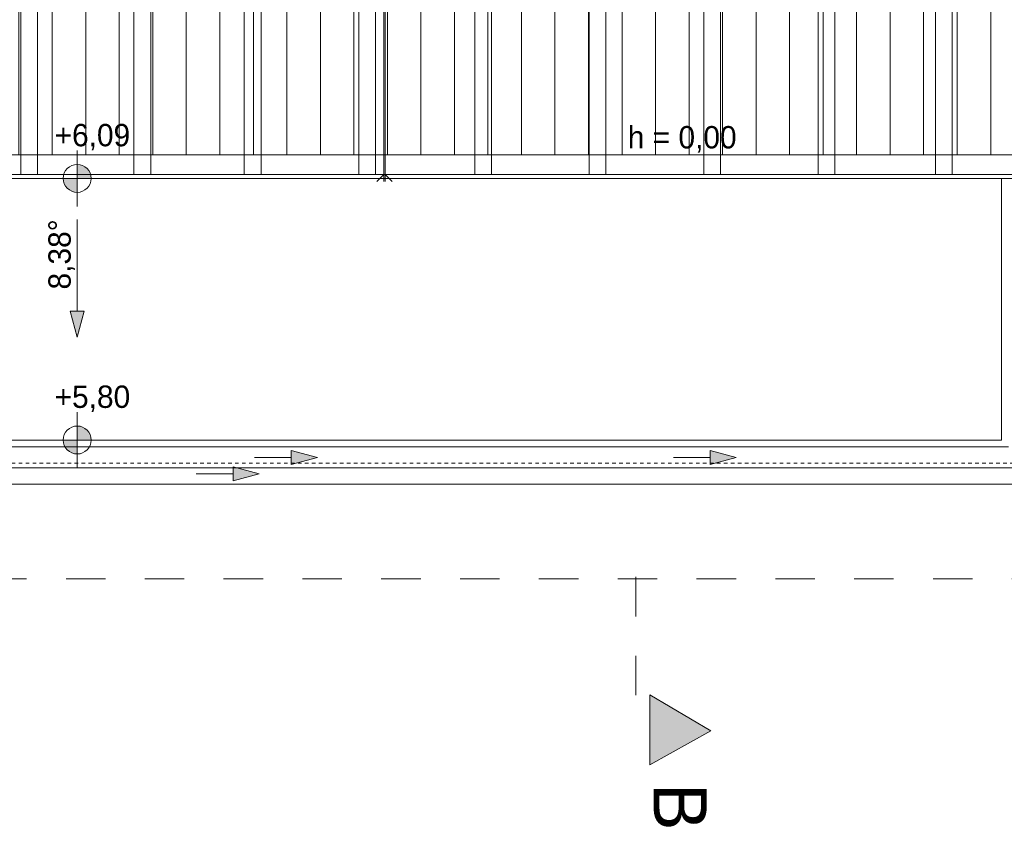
# Model space of a CAD drawing. Extents: x -528673 to -468586, y 24609 to 131944.
# Tile 72 of 87: x -481253 to -474203, y 115693 to 121472. Entities that reach past the tile are written whole.
import ezdxf

# ---------------------------------------------------------------- set-up
doc = ezdxf.new("R2010")
doc.units = 0
doc.header["$MEASUREMENT"] = 0
doc.linetypes.add('Dashed', pattern=[564.444447, 282.222223, -282.222223])
doc.linetypes.add('Hidden Line', pattern=[50, 25, -25])
for name, color, linetype, lineweight in [('0_Nr_Pióra__21', 252, 'Continuous', 9), ('Arch wykończenie_Nr_Pióra__25', 252, 'Continuous', 15), ('INWENT DACH_Nr_Pióra__21', 252, 'Continuous', 9), ('INWENT KONST. DREWNIANA_Nr_Pióra__102', 252, 'Continuous', 9), ('INWENT KONST. DREWNIANA_Nr_Pióra__21', 252, 'Continuous', 9), ('INWENT OPISY_Nr_Pióra__21', 252, 'Continuous', 9), ('INWENT OPISY_Nr_Pióra__41', 252, 'Continuous', 15), ('INWENT RURY SPUSTOWE_Nr_Pióra__21', 252, 'Continuous', 9), ('INWENT RZĘDNE_Nr_Pióra__21', 252, 'Continuous', 9), ('INWENT WYMIARY_Nr_Pióra__21', 252, 'Continuous', 9), ('INWENT.ŚCIANY_Nr_Pióra__20', 252, 'Continuous', 60), ('INWENT.ŚCIANY_Nr_Pióra__21', 252, 'Continuous', 9), ('Istniejące kominy_Nr_Pióra__21', 252, 'Continuous', 9)]:
    doc.layers.add(name, color=color, linetype=linetype, lineweight=lineweight)
for name, color, linetype in [('INWENT DACH', 252, 'Continuous'), ('INWENT RURY SPUSTOWE', 252, 'Continuous'), ('INWENT RZĘDNE', 252, 'Continuous')]:
    doc.layers.add(name, color=color, linetype=linetype)
doc.styles.add('GENERATED_STYLE_1', font='txt')
doc.styles.add('GENERATED_STYLE_5', font='txt')

# ---------------------------------------------------------------- blocks, each defined once
blk = doc.blocks.new('Linia_63', base_point=(-479571.5, 118340.1))
at = {"layer": 'INWENT RURY SPUSTOWE_Nr_Pióra__21', "linetype": 'Continuous'}
blk.add_hatch(color=256, dxfattribs=at).paths.add_polyline_path([(-479121.5, 118340.1), (-479308.1, 118290.1), (-479308.1, 118390.1)], flags=0)
for p, q in [((-479121.5, 118340.1), (-479308.1, 118390.1)), ((-479308.1, 118290.1), (-479308.1, 118390.1)), ((-479571.5, 118340.1), (-479308.1, 118340.1)), ((-479121.5, 118340.1), (-479308.1, 118290.1))]:
    blk.add_line(p, q, dxfattribs=at)
blk = doc.blocks.new('Linia_65', base_point=(-476571.5, 118340.1))
at = {"layer": 'INWENT RURY SPUSTOWE_Nr_Pióra__21', "linetype": 'Continuous'}
blk.add_hatch(color=256, dxfattribs=at).paths.add_polyline_path([(-476121.5, 118340.1), (-476308.1, 118290.1), (-476308.1, 118390.1)], flags=0)
for p, q in [((-476121.5, 118340.1), (-476308.1, 118390.1)), ((-476308.1, 118290.1), (-476308.1, 118390.1)), ((-476571.5, 118340.1), (-476308.1, 118340.1)), ((-476121.5, 118340.1), (-476308.1, 118290.1))]:
    blk.add_line(p, q, dxfattribs=at)
blk = doc.blocks.new('Linia_71', base_point=(-479988.9, 118223))
at = {"layer": 'INWENT RURY SPUSTOWE_Nr_Pióra__21', "linetype": 'Continuous'}
blk.add_hatch(color=256, dxfattribs=at).paths.add_polyline_path([(-479538.9, 118223), (-479725.5, 118173), (-479725.5, 118273)], flags=0)
for p, q in [((-479538.9, 118223), (-479725.5, 118273)), ((-479725.5, 118173), (-479725.5, 118273)), ((-479988.9, 118223), (-479725.5, 118223)), ((-479538.9, 118223), (-479725.5, 118173))]:
    blk.add_line(p, q, dxfattribs=at)
blk = doc.blocks.new('Linia_80', base_point=(-480841.5, 120043.5))
at = {"layer": 'INWENT DACH_Nr_Pióra__21', "linetype": 'Continuous'}
blk.add_hatch(color=256, dxfattribs=at).paths.add_polyline_path([(-480841.5, 119199.3), (-480891.5, 119386), (-480791.5, 119386)], flags=0)
for p, q in [((-480841.5, 120043.5), (-480841.5, 119386)), ((-480841.5, 119199.3), (-480891.5, 119386)), ((-480891.5, 119386), (-480791.5, 119386)), ((-480841.5, 119199.3), (-480791.5, 119386))]:
    blk.add_line(p, q, dxfattribs=at)
blk = doc.blocks.new('Koty wysokościowe_76', base_point=(-480841.5, 120336.4))
at = {"layer": 'INWENT RZĘDNE_Nr_Pióra__21', "linetype": 'Continuous'}
for points in [[(-480841.5, 120336.4), (-480741.5, 120336.4), (-480749.1, 120374.7), (-480770.8, 120407.1), (-480803.2, 120428.8), (-480841.5, 120436.4)], [(-480841.5, 120336.4), (-480941.5, 120336.4), (-480933.9, 120298.2), (-480912.2, 120265.7), (-480879.8, 120244), (-480841.5, 120236.4)]]:
    blk.add_hatch(color=256, dxfattribs=at).paths.add_polyline_path(points, flags=0)
for p, q in [((-480841.5, 120136.4), (-480841.5, 120536.4)), ((-481041.5, 120336.4), (-480641.5, 120336.4))]:
    blk.add_line(p, q, dxfattribs=at)
blk.add_circle((-480841.5, 120336.4), 100, dxfattribs=at)
at = {"layer": 'INWENT RZĘDNE_Nr_Pióra__21', "insert": (-481003.3, 120536.4), "char_height": 160, "attachment_point": 7, "style": 'GENERATED_STYLE_1'}
blk.add_mtext('{+6,09}', dxfattribs=at)
blk = doc.blocks.new('Koty wysokościowe_77', base_point=(-480841.5, 118464.5))
at = {"layer": 'INWENT RZĘDNE_Nr_Pióra__21', "linetype": 'Continuous'}
for points in [[(-480841.5, 118464.5), (-480741.5, 118464.5), (-480749.1, 118502.8), (-480770.8, 118535.2), (-480803.2, 118556.9), (-480841.5, 118564.5)], [(-480841.5, 118464.5), (-480941.5, 118464.5), (-480933.9, 118426.3), (-480912.2, 118393.8), (-480879.8, 118372.2), (-480841.5, 118364.5)]]:
    blk.add_hatch(color=256, dxfattribs=at).paths.add_polyline_path(points, flags=0)
for p, q in [((-480841.5, 118264.5), (-480841.5, 118664.5)), ((-481041.5, 118464.5), (-480641.5, 118464.5))]:
    blk.add_line(p, q, dxfattribs=at)
blk.add_circle((-480841.5, 118464.5), 100, dxfattribs=at)
at = {"layer": 'INWENT RZĘDNE_Nr_Pióra__21', "insert": (-481003.3, 118664.5), "char_height": 160, "attachment_point": 7, "style": 'GENERATED_STYLE_1'}
blk.add_mtext('{+5,80}', dxfattribs=at)

msp = doc.modelspace()

# ---------------------------------------------------------------- hatches: boundary and pattern name
at = {"layer": 'Arch wykończenie_Nr_Pióra__25', "linetype": 'Continuous', "lineweight": 15}
h = msp.add_hatch(dxfattribs=at)
h.set_pattern_fill('Plywood', color=252, style=0, pattern_type=2)
h.set_pattern_definition([(-90, (-481500.19, 124529.54), (240, 0), [])])
h.paths.add_polyline_path([(-487980.2, 128534.5), (-487310.2, 128534.5), (-487310.2, 128484.5), (-485380.2, 128484.5), (-485380.2, 128554.5), (-483250.2, 128554.5), (-483250.2, 126644.5), (-483500.2, 126644.5), (-483500.2, 126504.5), (-472280.2, 126504.5), (-472280.2, 120504.5), (-490720.2, 120504.5), (-490720.2, 122184.5), (-490460.2, 122184.5), (-490460.2, 122314.5), (-490720.2, 122314.5), (-490720.2, 124694.5), (-490460.2, 124694.5), (-490460.2, 124824.5), (-490720.2, 124824.5), (-490720.2, 126504.5), (-487730.2, 126504.5), (-487730.2, 126644.5), (-487980.2, 126644.5)], flags=0)
h.paths.add_polyline_path([(-486805.2, 127974.5), (-486805.2, 128364.5), (-486345.2, 128364.5), (-486345.2, 127974.5)], flags=0)
h.paths.add_polyline_path([(-487530.2, 124694.5), (-487400.2, 124694.5), (-487400.2, 124824.5), (-487530.2, 124824.5)], flags=0)
at = {"layer": 'INWENT OPISY_Nr_Pióra__21', "linetype": 'Continuous', "lineweight": 15}
msp.add_hatch(color=252, dxfattribs=at).paths.add_polyline_path([(-476303.9, 116384.5), (-476740.2, 116140.2), (-476740.2, 116640.2)], flags=0)

# ---------------------------------------------------------------- linework, layer by layer
at = {"layer": 'Arch wykończenie_Nr_Pióra__25', "color": 252, "linetype": 'Continuous', "lineweight": 15, "flags": 128}
msp.add_lwpolyline([(-487980.2, 128534.5), (-487310.2, 128534.5), (-487310.2, 128484.5), (-485380.2, 128484.5), (-485380.2, 128554.5), (-483250.2, 128554.5), (-483250.2, 126644.5), (-483500.2, 126644.5), (-483500.2, 126504.5), (-472280.2, 126504.5), (-472280.2, 120504.5), (-490720.2, 120504.5), (-490720.2, 122184.5), (-490460.2, 122184.5), (-490460.2, 122314.5), (-490720.2, 122314.5), (-490720.2, 124694.5), (-490460.2, 124694.5), (-490460.2, 124824.5), (-490720.2, 124824.5), (-490720.2, 126504.5), (-487730.2, 126504.5), (-487730.2, 126644.5), (-487980.2, 126644.5)], close=True, dxfattribs=at)
at = {"layer": 'INWENT DACH_Nr_Pióra__21', "color": 252, "linetype": 'Continuous', "lineweight": 15}
for p, q in [((-474222.8, 120336.4), (-472280.2, 120336.4)), ((-474172.8, 118415.1), (-487510.2, 118415.1)), ((-480841.5, 118265), (-480841.5, 118415.1)), ((-474022.8, 118265), (-487660.2, 118265)), ((-472280.2, 118147.9), (-490720.2, 118147.9))]:
    msp.add_line(p, q, dxfattribs=at)
at = {"layer": 'INWENT DACH_Nr_Pióra__21', "color": 252, "linetype": 'Hidden Line', "lineweight": 15}
msp.add_line((-487660.2, 118297.9), (-474018.1, 118297.9), dxfattribs=at)
at = {"layer": 'INWENT KONST. DREWNIANA_Nr_Pióra__102', "color": 252, "linetype": 'Continuous', "lineweight": 15}
for p, q in [((-481245.2, 123504.5), (-481245.2, 120364.5)), ((-481125.2, 123504.5), (-481125.2, 120364.5)), ((-480435.2, 123504.5), (-480435.2, 120364.5)), ((-480315.2, 123504.5), (-480315.2, 120364.5)), ((-479645.2, 123504.5), (-479645.2, 120364.5)), ((-479525.2, 123504.5), (-479525.2, 120364.5)), ((-478825.2, 123504.5), (-478825.2, 120364.5)), ((-478705.2, 123504.5), (-478705.2, 120364.5)), ((-477995.2, 123504.5), (-477995.2, 120364.5)), ((-477875.2, 123504.5), (-477875.2, 120364.5)), ((-477175.2, 123504.5), (-477175.2, 120364.5)), ((-477055.2, 123504.5), (-477055.2, 120364.5)), ((-476355.2, 123504.5), (-476355.2, 120364.5)), ((-476235.2, 123504.5), (-476235.2, 120364.5)), ((-475535.2, 123504.5), (-475535.2, 120364.5)), ((-475415.2, 123504.5), (-475415.2, 120364.5)), ((-474695.2, 123504.5), (-474695.2, 120364.5)), ((-474575.2, 123504.5), (-474575.2, 120364.5))]:
    msp.add_line(p, q, dxfattribs=at)
at = {"layer": 'INWENT KONST. DREWNIANA_Nr_Pióra__21', "color": 252, "linetype": 'Continuous', "lineweight": 15}
for p, q in [((-472280.2, 120504.5), (-490720.2, 120504.5)), ((-472280.2, 120364.5), (-490720.2, 120364.5))]:
    msp.add_line(p, q, dxfattribs=at)
at = {"layer": 'INWENT OPISY_Nr_Pióra__41', "color": 252, "linetype": 'Dashed', "lineweight": 15}
msp.add_line((-476840.2, 117484.5), (-476840.2, 116384.5), dxfattribs=at)
at = {"layer": 'INWENT OPISY_Nr_Pióra__41', "color": 252, "linetype": 'Continuous', "lineweight": 15}
for p, q in [((-476740.2, 116140.2), (-476740.2, 116640.2)), ((-476303.9, 116384.5), (-476740.2, 116640.2)), ((-476740.2, 116140.2), (-476303.9, 116384.5))]:
    msp.add_line(p, q, dxfattribs=at)
at = {"layer": 'INWENT.ŚCIANY_Nr_Pióra__20', "color": 252, "linetype": 'Dashed', "lineweight": 15}
msp.add_line((-493903.7, 117470.7), (-469728.7, 117470.7), dxfattribs=at)
at = {"layer": 'INWENT.ŚCIANY_Nr_Pióra__21', "color": 252, "linetype": 'Continuous', "lineweight": 15}
for p, q in [((-474222.8, 120336.4), (-487460.2, 120336.4)), ((-474222.8, 118464.5), (-474222.8, 120336.4)), ((-474222.8, 118464.5), (-487460.2, 118464.5))]:
    msp.add_line(p, q, dxfattribs=at)
at = {"layer": 'Istniejące kominy_Nr_Pióra__21', "color": 252, "linetype": 'Continuous', "lineweight": 15}
for p, q in [((-478645.2, 123484.5), (-478645.2, 120314.5)), ((-478635.2, 123484.5), (-478635.2, 120314.5)), ((-478645.2, 120364.5), (-478695.2, 120314.5)), ((-478635.2, 120364.5), (-478585.2, 120314.5))]:
    msp.add_line(p, q, dxfattribs=at)

# ---------------------------------------------------------------- block references
at = {"layer": 'INWENT DACH', "color": 252, "linetype": 'Continuous', "lineweight": 15}
msp.add_blockref('Linia_80', (-480841.5, 120043.5), dxfattribs=at)
at = {"layer": 'INWENT RURY SPUSTOWE', "color": 252, "linetype": 'Continuous', "lineweight": 15}
for name, p in [('Linia_63', (-479571.5, 118340.1)), ('Linia_65', (-476571.5, 118340.1)), ('Linia_71', (-479988.9, 118223))]:
    msp.add_blockref(name, p, dxfattribs=at)
at = {"layer": 'INWENT RZĘDNE', "color": 252, "lineweight": 15}
for name, p in [('Koty wysokościowe_76', (-480841.5, 120336.4)), ('Koty wysokościowe_77', (-480841.5, 118464.5))]:
    msp.add_blockref(name, p, dxfattribs=at)

# ---------------------------------------------------------------- texts
at = {"layer": '0_Nr_Pióra__21', "color": 252, "linetype": 'Continuous', "lineweight": 15, "insert": (-480858.1, 120043.5), "char_height": 160, "attachment_point": 9, "rotation": 90, "style": 'GENERATED_STYLE_1'}
msp.add_mtext('{8,38°}', dxfattribs=at)
at = {"layer": 'INWENT OPISY_Nr_Pióra__21', "color": 252, "linetype": 'Continuous', "lineweight": 15, "insert": (-476333.1, 115840.2), "char_height": 380, "attachment_point": 2, "rotation": 270, "style": 'GENERATED_STYLE_5'}
msp.add_mtext('{B}', dxfattribs=at)
at = {"layer": 'INWENT WYMIARY_Nr_Pióra__21', "color": 252, "linetype": 'Continuous', "lineweight": 15, "insert": (-476509.1, 120521.2), "char_height": 160, "attachment_point": 8, "style": 'GENERATED_STYLE_1'}
msp.add_mtext('{h = 0,00}', dxfattribs=at)

doc.saveas('drawing.dxf')
